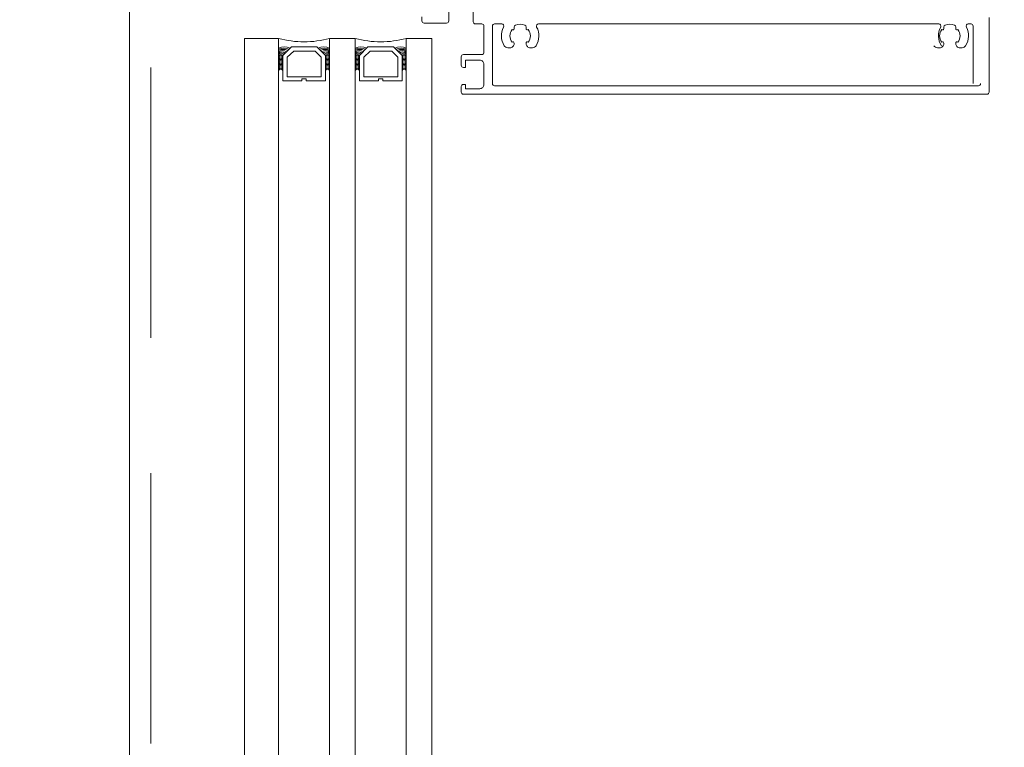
# Model space of a CAD drawing. Header units: millimetres. Extents: x 213386 to 459888, y 74252 to 208052.
# Tile 211 of 256: x 373011 to 373242, y 190674 to 190845. Entities that reach past the tile are written whole.
import ezdxf

# ---------------------------------------------------------------- set-up
doc = ezdxf.new("R2010")
doc.units = ezdxf.units.MM
doc.linetypes.add('ČÁRKOVANÁ', pattern=[19.05, 12.7, -6.35])
doc.layers.get('Defpoints').update_dxf_attribs({"color": 255, "lineweight": 0})
doc.layers.add('FASÁDA DETAILNÍ', color=255, linetype='Continuous', lineweight=0)
doc.layers.add('NOVA', color=255, linetype='Continuous', lineweight=0)
doc.styles.add('CS-ROMANS', font='romans.shx', dxfattribs={"width": 0.75, "oblique": 5})
doc.dimstyles.new('A_KÓTA_50', dxfattribs={"dimtxt": 110, "dimasz": 2, "dimexe": 100, "dimexo": 1500, "dimgap": 40, "dimtad": 1, "dimrnd": 1, "dimdsep": 46, "dimtxsty": 'CS-ROMANS', "dimblk": 'KOT_CARA20', "dimcen": 45, "dimse1": 1, "dimse2": 1, "dimclrd": 256, "dimclre": 256, "dimclrt": 256, "dimadec": 0, "dimazin": 0, "dimtfac": 1, "dimtix": 1, "dimtmove": 2, "dimatfit": 3, "dimldrblk": 'OBLIQUE', "dimfxl": 100, "dimtolj": 1, "dimarcsym": 0})

# ---------------------------------------------------------------- blocks, each defined once
blk = doc.blocks.new('A$C29162560')
at = {"layer": 'FASÁDA DETAILNÍ'}
for p, q in [((-913, -12054.5), (-913, -11091.89)), ((-913, -11091.89), (-905, -11091.89)), ((-905, -11091.89), (-905, -12054.5)), ((-893, -12054.5), (-893, -11091.89)), ((-893, -11091.89), (-887, -11091.89)), ((-887, -11091.89), (-887, -12054.5)), ((-875, -12054.5), (-875, -11091.89)), ((-875, -11091.89), (-869, -11091.89)), ((-869, -11091.89), (-869, -12054.5))]:
    blk.add_line(p, q, dxfattribs=at)
for points in [[(25640, -21740), (-940, -21740), (-940, 1940), (25640, 1940)], [(-894, -11101.89), (-894, -11095.89), (-896, -11093.89), (-902, -11093.89), (-904, -11095.89), (-904, -11101.89), (-899.5, -11101.89), (-899.5, -11101.39), (-898.5, -11101.39), (-898.5, -11101.89)], [(-903, -11100.89), (-895, -11100.89), (-895, -11096.3), (-896.41, -11094.89), (-901.45, -11094.89), (-903, -11096.3)], [(-876, -11101.89), (-876, -11095.89), (-878, -11093.89), (-884, -11093.89), (-886, -11095.89), (-886, -11101.89), (-881.5, -11101.89), (-881.5, -11101.39), (-880.5, -11101.39), (-880.5, -11101.89)], [(-885, -11100.89), (-877, -11100.89), (-877, -11096.3), (-878.41, -11094.89), (-883.45, -11094.89), (-885, -11096.3)]]:
    blk.add_lwpolyline(points, close=True, dxfattribs=at)
at = {"layer": 'FASÁDA DETAILNÍ', "linetype": 'ČÁRKOVANÁ', "ltscale": 5}
blk.add_lwpolyline([(25635, -21735), (-935, -21735), (-935, 1935), (25635, 1935)], close=True, dxfattribs=at)
at = {"layer": 'FASÁDA DETAILNÍ'}
for points in [[(-871.32, -11086.8), (-871.32, -11087.8, 0.414214), (-870.82, -11088.3), (-865.52, -11088.3, 0.414214), (-865.02, -11087.8), (-865.02, -11085, -0.414214)], [(-859.25, -11085), (-859.25, -11088, 0.414214), (-858.75, -11088.5), (-857.25, -11088.5, -0.414214), (-856.75, -11089), (-856.75, -11095.2, -0.414214), (-857.25, -11095.7), (-861.59, -11095.7, 0.414214), (-862.09, -11096.2), (-862.09, -11098.2, 0.414201), (-861.59, -11098.7), (-861.09, -11098.7), (-861.09, -11097), (-857.75, -11097, -0.414214), (-856.75, -11098), (-856.75, -11102.7, -0.414214), (-857.75, -11103.7), (-861.09, -11103.7), (-861.09, -11102.7), (-861.59, -11102.7, 0.41422), (-862.09, -11103.2), (-862.09, -11104.5, 0.414214), (-861.59, -11105), (-738.58, -11105, 0.414214), (-738.08, -11104.5), (-738.08, -11087, 0.414214)], [(-740.08, -11102.5, -0.414214), (-740.58, -11103), (-854.25, -11103, -0.414214), (-854.75, -11102.5), (-854.75, -11089, -0.414214), (-854.25, -11088.5), (-852.58, -11088.5, -0.565741), (-852.14, -11089.23, 0.267763), (-851.98, -11093.63, 0.258777), (-851.14, -11094.1), (-850.65, -11094.1, 0.414214), (-849.65, -11093.1), (-849.65, -11092.99, 0.64518), (-850.15, -11092.77, -0.341732), (-850.15, -11089.83, 0.64518), (-849.65, -11089.61), (-849.65, -11089.24, -0.298217), (-849.35, -11088.78, -0.208712), (-847.15, -11088.78, -0.298217), (-846.85, -11089.24), (-846.85, -11089.61, 0.64518), (-846.35, -11089.83, -0.341732), (-846.35, -11092.77, 0.64518), (-846.85, -11092.99), (-846.85, -11093.1, 0.414214), (-845.85, -11094.1), (-845.37, -11094.1, 0.258777), (-844.52, -11093.63, 0.267763), (-844.37, -11089.23, -0.565741), (-843.92, -11088.5), (-749.9, -11088.5, -0.565741), (-749.46, -11089.23, 0.267763), (-749.3, -11093.63)], [(-741.83, -11102.5), (-741.83, -11089, 0.414214), (-742.33, -11088.5), (-742.99, -11088.5, 0.565741), (-743.43, -11089.23, -0.267763), (-743.59, -11093.63, -0.258777), (-744.43, -11094.1), (-744.92, -11094.1, -0.414214), (-745.92, -11093.1), (-745.92, -11092.99, -0.64518), (-745.42, -11092.77, 0.341732), (-745.42, -11089.83, -0.64518), (-745.92, -11089.61), (-745.92, -11089.24, 0.298217), (-746.22, -11088.78, 0.208712), (-748.42, -11088.78, 0.298217), (-748.72, -11089.24), (-748.72, -11089.61, -0.64518), (-749.22, -11089.83, 0.341732), (-749.22, -11092.77, -0.64518), (-748.72, -11092.99), (-748.72, -11093.1, -0.414214), (-749.72, -11094.1), (-750.2, -11094.1, -0.258777), (-751.05, -11093.63)]]:
    blk.add_lwpolyline(points, format="xyb", dxfattribs=at)
for centre, radius, start, end in [((-899, -11070), 22.7, 254.6728, 285.3272), ((-881, -11070), 22.7, 254.6728, 285.3272), ((-903.65, -11097.44), 3.55, 67.2938, 112.409), ((-903.76, -11097.07), 2.9, 65.3067, 115.2952), ((-903.93, -11096.72), 2.25, 61.5273, 118.4028), ((-904.08, -11096.48), 1.71, 57.2949, 122.6857), ((-904.21, -11096.32), 1.26, 51.9656, 128.4996), ((-904.36, -11096.23), 0.879, 43.9949, 136.4964), ((-894.35, -11097.44), 3.55, 67.591, 112.7062), ((-894.24, -11097.07), 2.9, 64.7048, 114.6933), ((-894.07, -11096.72), 2.25, 61.5972, 118.4727), ((-893.92, -11096.48), 1.71, 57.3143, 122.7051), ((-893.79, -11096.32), 1.26, 51.5004, 128.0344), ((-893.64, -11096.23), 0.879, 43.5036, 136.0051), ((-885.65, -11097.44), 3.55, 67.2938, 112.409), ((-885.76, -11097.07), 2.9, 65.3067, 115.2952), ((-885.93, -11096.72), 2.25, 61.5273, 118.4028), ((-886.08, -11096.48), 1.71, 57.2949, 122.6857), ((-886.21, -11096.32), 1.26, 51.9656, 128.4996), ((-886.36, -11096.23), 0.879, 43.9949, 136.4964), ((-876.35, -11097.44), 3.55, 67.591, 112.7062), ((-876.24, -11097.07), 2.9, 64.7048, 114.6933), ((-876.07, -11096.72), 2.25, 61.5972, 118.4727), ((-875.92, -11096.48), 1.71, 57.3143, 122.7051), ((-875.79, -11096.32), 1.26, 51.5004, 128.0344), ((-875.64, -11096.23), 0.879, 43.5036, 136.0051), ((-904.5, -11096.24), 0.596, 33.0366, 146.9634), ((-904.5, -11096.53), 0.596, 33.0366, 146.9634), ((-904.5, -11096.83), 0.596, 33.0366, 146.9634), ((-904.5, -11097.12), 0.596, 33.0366, 146.9634), ((-904.5, -11097.41), 0.596, 33.0366, 146.9634), ((-904.5, -11097.7), 0.596, 33.0366, 146.9634), ((-904.5, -11098), 0.596, 33.0366, 146.9634), ((-904.5, -11098.29), 0.596, 33.0366, 146.9634), ((-893.5, -11096.24), 0.596, 33.0366, 146.9634), ((-893.5, -11096.53), 0.596, 33.0366, 146.9634), ((-893.5, -11096.83), 0.596, 33.0366, 146.9634), ((-893.5, -11097.12), 0.596, 33.0366, 146.9634), ((-893.5, -11097.41), 0.596, 33.0366, 146.9634), ((-893.5, -11097.7), 0.596, 33.0366, 146.9634), ((-893.5, -11098), 0.596, 33.0366, 146.9634), ((-893.5, -11098.29), 0.596, 33.0366, 146.9634), ((-886.5, -11096.24), 0.596, 33.0366, 146.9634), ((-886.5, -11096.53), 0.596, 33.0366, 146.9634), ((-886.5, -11096.83), 0.596, 33.0366, 146.9634), ((-886.5, -11097.12), 0.596, 33.0366, 146.9634), ((-886.5, -11097.41), 0.596, 33.0366, 146.9634), ((-886.5, -11097.7), 0.596, 33.0366, 146.9634), ((-886.5, -11098), 0.596, 33.0366, 146.9634), ((-886.5, -11098.29), 0.596, 33.0366, 146.9634), ((-875.5, -11096.24), 0.596, 33.0366, 146.9634), ((-875.5, -11096.53), 0.596, 33.0366, 146.9634), ((-875.5, -11096.83), 0.596, 33.0366, 146.9634), ((-875.5, -11097.12), 0.596, 33.0366, 146.9634), ((-875.5, -11097.41), 0.596, 33.0366, 146.9634), ((-875.5, -11097.7), 0.596, 33.0366, 146.9634), ((-875.5, -11098), 0.596, 33.0366, 146.9634), ((-875.5, -11098.29), 0.596, 33.0366, 146.9634), ((-904.5, -11098.58), 0.596, 33.0366, 146.9634), ((-904.5, -11098.87), 0.596, 33.0366, 146.9634), ((-904.5, -11099.17), 0.596, 33.0366, 146.9634), ((-904.5, -11099.46), 0.596, 33.0366, 146.9634), ((-904.5, -11099.75), 0.596, 33.0366, 146.9634), ((-893.5, -11098.58), 0.596, 33.0366, 146.9634), ((-893.5, -11098.87), 0.596, 33.0366, 146.9634), ((-893.5, -11099.17), 0.596, 33.0366, 146.9634), ((-893.5, -11099.46), 0.596, 33.0366, 146.9634), ((-893.5, -11099.75), 0.596, 33.0366, 146.9634), ((-886.5, -11098.58), 0.596, 33.0366, 146.9634), ((-886.5, -11098.87), 0.596, 33.0366, 146.9634), ((-886.5, -11099.17), 0.596, 33.0366, 146.9634), ((-886.5, -11099.46), 0.596, 33.0366, 146.9634), ((-886.5, -11099.75), 0.596, 33.0366, 146.9634), ((-875.5, -11098.58), 0.596, 33.0366, 146.9634), ((-875.5, -11098.87), 0.596, 33.0366, 146.9634), ((-875.5, -11099.17), 0.596, 33.0366, 146.9634), ((-875.5, -11099.46), 0.596, 33.0366, 146.9634), ((-875.5, -11099.75), 0.596, 33.0366, 146.9634)]:
    blk.add_arc(centre, radius, start, end, dxfattribs=at)
blk = doc.blocks.new('KOT_CARA20')
for p, q in [((0, 20), (0, -20)), ((0, 0), (14.14, 14.14)), ((0, 0), (-14.14, -14.14))]:
    blk.add_line(p, q)
blk = doc.blocks.new('*D3950')
at = {"lineweight": -2, "transparency": 16777216}
blk.add_line((373745.55, 181384.15), (373745.55, 202680.15), dxfattribs=at)
at = {"layer": 'Defpoints', "color": 0, "transparency": 16777216}
for p in [(373428.86, 202682.15), (373745.55, 202682.15), (373010.82, 181382.15)]:
    blk.add_point(p, dxfattribs=at)
at = {"lineweight": -2, "transparency": 16777216, "xscale": 2, "yscale": 2, "zscale": 2}
for p, rotation in [((373745.55, 202682.15), 90), ((373745.55, 181382.15), 270)]:
    blk.add_blockref('KOT_CARA20', p, dxfattribs=dict(at, rotation=rotation))
at = {"transparency": 16777216, "insert": (373643.05, 192725.83), "char_height": 110, "attachment_point": 5, "rotation": 90, "style": 'CS-ROMANS'}
blk.add_mtext('\\A1;21300', dxfattribs=at)
blk = doc.blocks.new('_OBLIQUE')
at = {"color": 0, "linetype": 'ByBlock', "ltscale": 15}
blk.add_line((-0.5, -0.5), (0.5, 0.5), dxfattribs=at)

msp = doc.modelspace()

# ---------------------------------------------------------------- block references
at = {"layer": 'NOVA'}
msp.add_blockref('A$C29162560', (373976.638, 201932.154), dxfattribs=at)

# ---------------------------------------------------------------- dimensions: what is measured, and where the dimension line sits
dim = msp.add_linear_dim(base=(373745.548, 202682.154), p1=(373010.825, 181382.154), p2=(373428.861, 202682.154), angle=90, dimstyle='A_KÓTA_50')
dim.commit()
dim.dimension.update_dxf_attribs({"geometry": '*D3950', "text_midpoint": (373643.048, 192725.83), "dimtype": 160})

doc.saveas('drawing.dxf')
